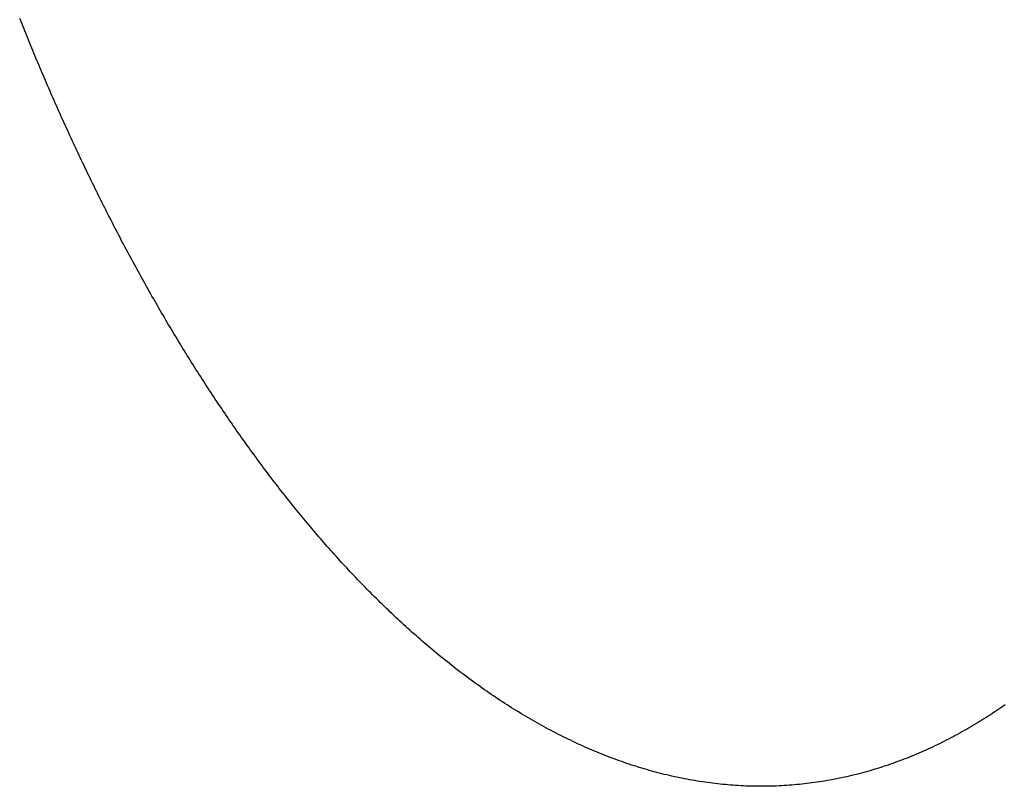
# Model space of a CAD drawing. Extents: x 987 to 2641, y 1244 to 2490.
# Tile 74 of 138: x 2491 to 2556, y 1782 to 1832. Entities that reach past the tile are written whole.
import ezdxf

# ---------------------------------------------------------------- set-up
doc = ezdxf.new("R2010")
doc.units = 0
doc.layers.add('KF_GRAVIS_8_REAR', color=7, linetype='CONTINUOUS')

# ---------------------------------------------------------------- blocks, each defined once
blk = doc.blocks.new('KF_GRAVIS_8_REAR')
at = {"layer": 'KF_GRAVIS_8_REAR'}
for points in [[(25.8652, -364.136, 0), (25.696, -364.135, 0), (25.5268, -364.134, 0), (25.3576, -364.131, 0), (25.1884, -364.127, 0), (25.0192, -364.122, 0), (24.85, -364.116, 0), (24.6808, -364.108, 0), (24.5117, -364.1, 0), (24.3426, -364.09, 0), (24.1735, -364.08, 0), (24.0044, -364.068, 0), (23.8354, -364.055, 0), (23.6664, -364.041, 0), (23.4974, -364.026, 0), (23.3285, -364.01, 0), (23.1597, -363.993, 0), (22.9909, -363.975, 0), (22.8221, -363.955, 0), (22.6534, -363.935, 0), (22.4848, -363.913, 0), (22.3163, -363.891, 0), (22.1478, -363.867, 0), (21.9794, -363.843, 0), (21.8111, -363.817, 0), (21.6428, -363.79, 0), (21.4747, -363.762, 0), (21.3066, -363.733, 0), (21.1387, -363.703, 0), (20.9708, -363.672, 0), (20.8031, -363.64, 0), (20.6354, -363.607, 0), (20.4679, -363.573, 0), (20.3005, -363.538, 0), (20.1332, -363.501, 0), (19.966, -363.464, 0), (19.799, -363.426, 0), (19.6321, -363.387, 0), (19.4653, -363.346, 0), (19.2986, -363.305, 0), (19.1321, -363.263, 0), (18.9658, -363.219, 0), (18.7996, -363.175, 0), (18.6335, -363.13, 0), (18.4677, -363.083, 0), (18.3019, -363.036, 0), (18.1364, -362.987, 0), (17.971, -362.938, 0), (17.8058, -362.888, 0), (17.6407, -362.836, 0), (17.4759, -362.784, 0), (17.3112, -362.731, 0), (17.1467, -362.676, 0), (16.9824, -362.621, 0), (16.8183, -362.565, 0), (16.6544, -362.508, 0), (16.4907, -362.45, 0), (16.3272, -362.391, 0), (16.1639, -362.331, 0), (16.0008, -362.27, 0), (15.8379, -362.208, 0), (15.6753, -362.145, 0), (15.5128, -362.082, 0), (15.3506, -362.017, 0), (15.1886, -361.951, 0), (15.0268, -361.885, 0), (14.8653, -361.818, 0), (14.704, -361.75, 0), (14.5429, -361.681, 0), (14.3821, -361.611, 0), (14.2215, -361.54, 0), (14.0612, -361.468, 0), (13.9011, -361.396, 0), (13.7412, -361.322, 0), (13.5817, -361.248, 0), (13.4223, -361.173, 0), (13.2633, -361.097, 0), (13.1045, -361.021, 0), (12.9459, -360.943, 0), (12.7877, -360.865, 0), (12.6297, -360.786, 0), (12.472, -360.706, 0), (12.3145, -360.625, 0), (12.1574, -360.543, 0), (12.0005, -360.461, 0), (11.844, -360.378, 0), (11.6877, -360.294, 0), (11.5317, -360.209, 0), (11.376, -360.124, 0), (11.2206, -360.038, 0), (11.0655, -359.951, 0), (10.9108, -359.863, 0), (10.7563, -359.774, 0), (10.6022, -359.685, 0), (10.4483, -359.595, 0), (10.2948, -359.505, 0), (10.1416, -359.413, 0), (9.98876, -359.321, 0), (9.83623, -359.228, 0), (9.68403, -359.135, 0), (9.53216, -359.041, 0), (9.38062, -358.946, 0), (9.22941, -358.85, 0), (9.07853, -358.754, 0), (8.92798, -358.657, 0), (8.77777, -358.56, 0), (8.62789, -358.461, 0), (8.47835, -358.362, 0), (8.32915, -358.263, 0), (8.1803, -358.163, 0), (8.03178, -358.062, 0), (7.88362, -357.96, 0), (7.7358, -357.858, 0), (7.58833, -357.756, 0), (7.44121, -357.652, 0), (7.29445, -357.548, 0), (7.14805, -357.444, 0), (7.002, -357.339, 0), (6.85632, -357.233, 0), (6.71099, -357.127, 0), (6.56603, -357.02, 0), (6.42144, -356.913, 0), (6.27722, -356.805, 0), (6.13337, -356.696, 0), (5.98989, -356.587, 0), (5.84679, -356.478, 0), (5.70406, -356.368, 0), (5.56171, -356.257, 0), (5.41974, -356.146, 0), (5.27816, -356.035, 0), (5.13696, -355.923, 0), (4.99615, -355.81, 0), (4.85572, -355.697, 0), (4.71569, -355.583, 0), (4.57605, -355.469, 0), (4.43681, -355.355, 0), (4.29797, -355.24, 0), (4.15952, -355.125, 0), (4.02147, -355.009, 0), (3.88383, -354.893, 0), (3.7466, -354.776, 0), (3.60977, -354.659, 0), (3.47335, -354.541, 0), (3.33734, -354.423, 0), (3.20174, -354.305, 0), (3.06657, -354.186, 0), (2.93181, -354.067, 0), (2.79746, -353.948, 0), (2.66354, -353.828, 0), (2.53005, -353.708, 0), (2.39698, -353.587, 0), (2.26434, -353.466, 0), (2.13212, -353.345, 0), (2.00033, -353.223, 0), (1.86898, -353.101, 0), (1.73805, -352.979, 0), (1.60756, -352.856, 0), (1.4775, -352.733, 0), (1.34788, -352.61, 0), (1.2187, -352.487, 0), (1.08996, -352.363, 0), (0.96165, -352.239, 0), (0.83379, -352.114, 0), (0.70637, -351.99, 0), (0.5794, -351.865, 0), (0.45287, -351.74, 0), (0.32679, -351.615, 0), (0.20116, -351.489, 0), (0.07598, -351.363, 0), (-0.04875, -351.237, 0), (-0.17302, -351.111, 0), (-0.29685, -350.984, 0), (-0.42021, -350.858, 0), (-0.54312, -350.731, 0), (-0.66557, -350.604, 0), (-0.78755, -350.477, 0), (-0.90908, -350.349, 0), (-1.03014, -350.222, 0), (-1.15074, -350.094, 0), (-1.27087, -349.966, 0), (-1.39054, -349.838, 0), (-1.50974, -349.71, 0), (-1.62846, -349.582, 0), (-1.74671, -349.454, 0), (-1.8645, -349.325, 0), (-1.9818, -349.197, 0), (-2.09863, -349.068, 0), (-2.21499, -348.94, 0), (-2.33086, -348.811, 0), (-2.44625, -348.682, 0), (-2.56117, -348.553, 0), (-2.67559, -348.424, 0), (-2.78954, -348.295, 0), (-2.903, -348.166, 0), (-3.01597, -348.037, 0), (-3.12845, -347.908, 0), (-3.24044, -347.779, 0), (-3.35195, -347.65, 0), (-3.46295, -347.52, 0), (-3.57347, -347.391, 0), (-3.68363, -347.262, 0), (-3.79363, -347.132, 0), (-3.90348, -347.002, 0), (-4.01317, -346.872, 0), (-4.1227, -346.741, 0), (-4.23207, -346.61, 0), (-4.34129, -346.478, 0), (-4.45035, -346.346, 0), (-4.55924, -346.214, 0), (-4.66798, -346.081, 0), (-4.77655, -345.948, 0), (-4.88497, -345.814, 0), (-4.99322, -345.681, 0), (-5.10131, -345.546, 0), (-5.20923, -345.412, 0), (-5.317, -345.277, 0), (-5.4246, -345.141, 0), (-5.53203, -345.006, 0), (-5.6393, -344.87, 0), (-5.7464, -344.733, 0), (-5.85334, -344.597, 0), (-5.96011, -344.46, 0), (-6.06671, -344.322, 0), (-6.17315, -344.184, 0), (-6.27941, -344.046, 0), (-6.38551, -343.908, 0), (-6.49144, -343.769, 0), (-6.5972, -343.63, 0), (-6.70278, -343.49, 0), (-6.8082, -343.351, 0), (-6.91345, -343.211, 0), (-7.01852, -343.07, 0), (-7.12342, -342.929, 0), (-7.22815, -342.788, 0), (-7.3327, -342.647, 0), (-7.43708, -342.505, 0), (-7.54128, -342.363, 0), (-7.64531, -342.221, 0), (-7.74916, -342.078, 0), (-7.85284, -341.935, 0), (-7.95634, -341.792, 0), (-8.05966, -341.648, 0), (-8.1628, -341.504, 0), (-8.26576, -341.36, 0), (-8.36855, -341.215, 0), (-8.47116, -341.071, 0), (-8.57358, -340.925, 0), (-8.67583, -340.78, 0), (-8.77789, -340.634, 0), (-8.87977, -340.488, 0), (-8.98147, -340.342, 0), (-9.08298, -340.195, 0), (-9.18432, -340.049, 0), (-9.28547, -339.901, 0), (-9.38643, -339.754, 0), (-9.48721, -339.606, 0), (-9.5878, -339.458, 0), (-9.68821, -339.31, 0), (-9.78843, -339.162, 0), (-9.88846, -339.013, 0), (-9.98831, -338.864, 0), (-10.088, -338.715, 0), (-10.1874, -338.565, 0), (-10.2867, -338.415, 0), (-10.3858, -338.265, 0), (-10.4847, -338.115, 0), (-10.5834, -337.964, 0), (-10.6819, -337.813, 0), (-10.7802, -337.662, 0), (-10.8784, -337.511, 0), (-10.9763, -337.359, 0), (-11.0741, -337.207, 0), (-11.1716, -337.055, 0), (-11.269, -336.903, 0), (-11.3661, -336.75, 0), (-11.4631, -336.598, 0), (-11.5598, -336.445, 0), (-11.6564, -336.291, 0), (-11.7528, -336.138, 0), (-11.849, -335.984, 0), (-11.9449, -335.83, 0), (-12.0407, -335.676, 0), (-12.1363, -335.522, 0), (-12.2317, -335.367, 0), (-12.3268, -335.212, 0), (-12.4218, -335.057, 0), (-12.5166, -334.902, 0), (-12.6112, -334.747, 0), (-12.7055, -334.591, 0), (-12.7997, -334.435, 0), (-12.8937, -334.279, 0), (-12.9874, -334.123, 0), (-13.081, -333.966, 0), (-13.1743, -333.81, 0), (-13.2674, -333.653, 0), (-13.3604, -333.496, 0), (-13.4531, -333.339, 0), (-13.5456, -333.181, 0), (-13.6379, -333.024, 0), (-13.73, -332.866, 0), (-13.8219, -332.708, 0), (-13.9136, -332.55, 0), (-14.0051, -332.391, 0), (-14.0963, -332.233, 0), (-14.1874, -332.074, 0), (-14.2782, -331.915, 0), (-14.3688, -331.756, 0), (-14.4593, -331.597, 0), (-14.5494, -331.438, 0), (-14.6394, -331.278, 0), (-14.7292, -331.119, 0), (-14.8187, -330.959, 0), (-14.9081, -330.799, 0), (-14.9972, -330.639, 0), (-15.0861, -330.478, 0), (-15.1748, -330.318, 0), (-15.2633, -330.157, 0), (-15.3515, -329.997, 0), (-15.4395, -329.836, 0), (-15.5274, -329.675, 0), (-15.6149, -329.514, 0), (-15.7023, -329.352, 0), (-15.7895, -329.191, 0), (-15.8764, -329.029, 0), (-15.9631, -328.868, 0), (-16.0496, -328.706, 0), (-16.1358, -328.544, 0), (-16.2219, -328.382, 0), (-16.3077, -328.22, 0), (-16.3933, -328.057, 0), (-16.4786, -327.895, 0), (-16.5638, -327.732, 0), (-16.6487, -327.57, 0), (-16.7334, -327.407, 0), (-16.8179, -327.244, 0), (-16.9021, -327.081, 0), (-16.9861, -326.918, 0), (-17.0699, -326.755, 0), (-17.1535, -326.592, 0), (-17.2368, -326.428, 0), (-17.32, -326.265, 0), (-17.4029, -326.101, 0), (-17.4856, -325.937, 0), (-17.568, -325.774, 0), (-17.6502, -325.61, 0), (-17.7322, -325.446, 0), (-17.814, -325.282, 0), (-17.8956, -325.118, 0), (-17.9769, -324.954, 0), (-18.058, -324.79, 0), (-18.1389, -324.625, 0), (-18.2195, -324.461, 0), (-18.3, -324.296, 0), (-18.3802, -324.132, 0), (-18.4601, -323.967, 0), (-18.5399, -323.803, 0), (-18.6194, -323.638, 0), (-18.6987, -323.473, 0), (-18.7778, -323.309, 0), (-18.8566, -323.144, 0), (-18.9353, -322.979, 0), (-19.0137, -322.814, 0), (-19.0918, -322.649, 0), (-19.1698, -322.484, 0), (-19.2475, -322.319, 0), (-19.325, -322.154, 0), (-19.4022, -321.989, 0), (-19.4793, -321.824, 0), (-19.5561, -321.659, 0), (-19.6327, -321.494, 0), (-19.709, -321.328, 0), (-19.7851, -321.163, 0), (-19.861, -320.998, 0), (-19.9367, -320.833, 0), (-20.0121, -320.667, 0), (-20.0874, -320.502, 0), (-20.1623, -320.337, 0), (-20.2371, -320.171, 0), (-20.3116, -320.006, 0), (-20.3859, -319.841, 0), (-20.46, -319.676, 0), (-20.5339, -319.51, 0), (-20.6075, -319.345, 0), (-20.6809, -319.18, 0), (-20.754, -319.014, 0), (-20.827, -318.849, 0), (-20.8997, -318.684, 0), (-20.9721, -318.519, 0), (-21.0444, -318.353, 0), (-21.1164, -318.188, 0), (-21.1882, -318.023, 0), (-21.2597, -317.858, 0), (-21.3311, -317.693, 0), (-21.4022, -317.528, 0), (-21.473, -317.363, 0), (-21.5437, -317.197, 0), (-21.6141, -317.032, 0), (-21.6842, -316.868, 0), (-21.7542, -316.703, 0), (-21.8239, -316.538, 0), (-21.8934, -316.373, 0), (-21.9627, -316.208, 0), (-22.0317, -316.044, 0), (-22.1005, -315.879, 0), (-22.169, -315.714, 0), (-22.2374, -315.55, 0), (-22.3055, -315.385, 0), (-22.3733, -315.221, 0), (-22.441, -315.056, 0), (-22.5084, -314.892, 0), (-22.5756, -314.728, 0), (-22.6425, -314.564, 0), (-22.7092, -314.4, 0), (-22.7757, -314.236, 0), (-22.842, -314.072, 0), (-22.908, -313.908, 0), (-22.9738, -313.744, 0), (-23.0393, -313.581, 0), (-23.1046, -313.417, 0)], [(41.9753, -358.754, 0), (41.8364, -358.85, 0), (41.6971, -358.946, 0), (41.5575, -359.041, 0), (41.4174, -359.135, 0), (41.2769, -359.228, 0), (41.1359, -359.321, 0), (40.9946, -359.413, 0), (40.8528, -359.505, 0), (40.7107, -359.595, 0), (40.5681, -359.685, 0), (40.4251, -359.774, 0), (40.2817, -359.863, 0), (40.138, -359.951, 0), (39.9938, -360.038, 0), (39.8492, -360.124, 0), (39.7042, -360.209, 0), (39.5588, -360.294, 0), (39.4131, -360.378, 0), (39.2669, -360.461, 0), (39.1204, -360.543, 0), (38.9735, -360.625, 0), (38.8262, -360.706, 0), (38.6785, -360.786, 0), (38.5305, -360.865, 0), (38.382, -360.943, 0), (38.2333, -361.021, 0), (38.0841, -361.097, 0), (37.9346, -361.173, 0), (37.7847, -361.248, 0), (37.6344, -361.322, 0), (37.4838, -361.396, 0), (37.3328, -361.468, 0), (37.1815, -361.54, 0), (37.0298, -361.611, 0), (36.8778, -361.681, 0), (36.7254, -361.75, 0), (36.5726, -361.818, 0), (36.4196, -361.885, 0), (36.2662, -361.951, 0), (36.1124, -362.017, 0), (35.9583, -362.082, 0), (35.8039, -362.145, 0), (35.6491, -362.208, 0), (35.494, -362.27, 0), (35.3386, -362.331, 0), (35.1829, -362.391, 0), (35.0268, -362.45, 0), (34.8704, -362.508, 0), (34.7137, -362.565, 0), (34.5567, -362.621, 0), (34.3994, -362.676, 0), (34.2417, -362.731, 0), (34.0838, -362.784, 0), (33.9255, -362.836, 0), (33.767, -362.888, 0), (33.6081, -362.938, 0), (33.4489, -362.987, 0), (33.2895, -363.036, 0), (33.1297, -363.083, 0), (32.9697, -363.13, 0), (32.8094, -363.175, 0), (32.6488, -363.219, 0), (32.4879, -363.263, 0), (32.3267, -363.305, 0), (32.1653, -363.346, 0), (32.0036, -363.387, 0), (31.8417, -363.426, 0), (31.6795, -363.464, 0), (31.517, -363.501, 0), (31.3543, -363.538, 0), (31.1913, -363.573, 0), (31.0281, -363.607, 0), (30.8646, -363.64, 0), (30.7009, -363.672, 0), (30.537, -363.703, 0), (30.3728, -363.733, 0), (30.2084, -363.762, 0), (30.0438, -363.79, 0), (29.8789, -363.817, 0), (29.7139, -363.843, 0), (29.5486, -363.867, 0), (29.3831, -363.891, 0), (29.2174, -363.913, 0), (29.0515, -363.935, 0), (28.8854, -363.955, 0), (28.7191, -363.975, 0), (28.5526, -363.993, 0), (28.3859, -364.01, 0), (28.2191, -364.026, 0), (28.052, -364.041, 0), (27.8848, -364.055, 0), (27.7174, -364.068, 0), (27.5498, -364.08, 0), (27.382, -364.09, 0), (27.2141, -364.1, 0), (27.046, -364.108, 0), (26.8778, -364.116, 0), (26.7094, -364.122, 0), (26.5408, -364.127, 0), (26.3721, -364.131, 0), (26.2033, -364.134, 0), (26.0343, -364.135, 0), (25.8652, -364.136, 0)]]:
    blk.add_polyline3d(points, dxfattribs=at)

msp = doc.modelspace()

# ---------------------------------------------------------------- block references
at = {"layer": 'KF_GRAVIS_8_REAR'}
msp.add_blockref('KF_GRAVIS_8_REAR', (2514.017, 2145.913), dxfattribs=at)

doc.saveas('drawing.dxf')
